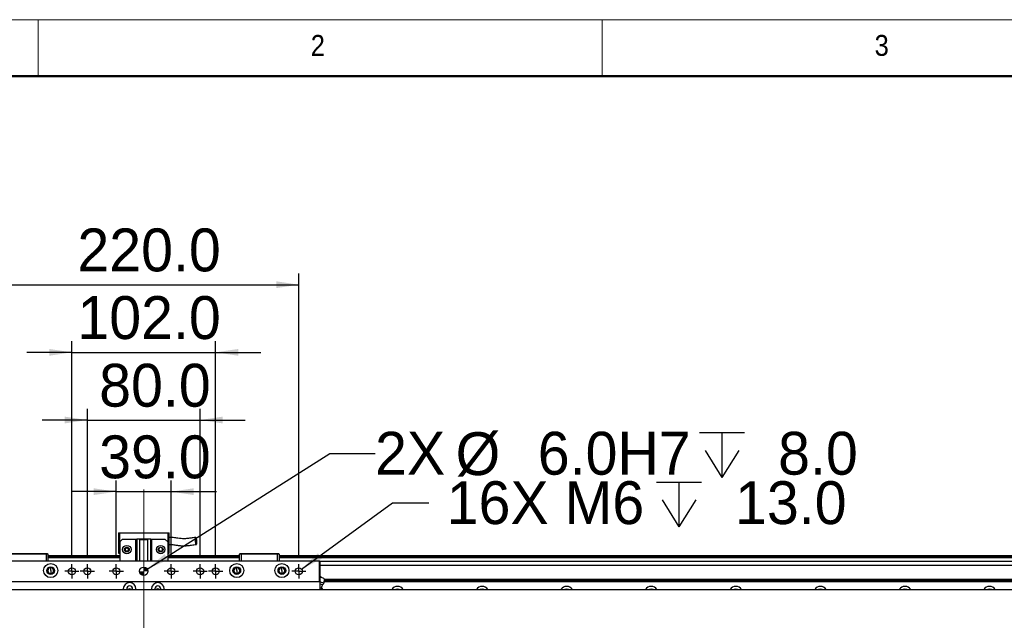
# Model space of a CAD drawing. Header units: millimetres. Extents: x 40 to 3320, y 40 to 2336.
# Tile 5 of 15: x 467 to 1165, y 1910 to 2336. Entities that reach past the tile are written whole.
import ezdxf

# ---------------------------------------------------------------- set-up
doc = ezdxf.new("R2010")
doc.units = ezdxf.units.MM
doc.header["$LTSCALE"] = 8
doc.linetypes.add('CENTERX2', pattern=[20.32, 12.7, -2.54, 2.54, -2.54])
doc.layers.add('DIMNS', color=7, linetype='Continuous')
doc.styles.add('SLDTEXTSTYLE0', font='Gothic.ttf', dxfattribs={"width": 0.913})
doc.styles.add('SLDTEXTSTYLE7', font='txt')
doc.dimstyles.new('SLDDIMSTYLE0', dxfattribs={"dimtxt": 30.4, "dimasz": 16, "dimexe": 0, "dimexo": 0.0625, "dimgap": 7.6, "dimtad": 2, "dimdec": 1, "dimrnd": 1e-09, "dimzin": 4, "dimdsep": 46, "dimtxsty": 'SLDTEXTSTYLE7', "dimsah": 1, "dimcen": 0.09, "dimadec": 0, "dimazin": 1, "dimtfac": 1, "dimtdec": 1, "dimtmove": 0, "dimatfit": 0, "dimfxl": 0, "dimfrac": 2, "dimtolj": 1, "dimtzin": 12, "dimarcsym": 0})
doc.dimstyles.new('SLDDIMSTYLE1', dxfattribs={"dimtxt": 30.4, "dimasz": 16, "dimexe": 0, "dimexo": 0.0625, "dimgap": 7.6, "dimtad": 2, "dimdec": 1, "dimrnd": 1e-09, "dimzin": 4, "dimdsep": 46, "dimtxsty": 'SLDTEXTSTYLE7', "dimsah": 1, "dimcen": 0.09, "dimadec": 0, "dimazin": 1, "dimtfac": 1, "dimtdec": 1, "dimtofl": 0, "dimtmove": 0, "dimatfit": 3, "dimfxl": 0, "dimfrac": 2, "dimtolj": 1, "dimtzin": 12, "dimarcsym": 0})
doc.dimstyles.new('SLDDIMSTYLE2', dxfattribs={"dimtxt": 30.4, "dimasz": 16, "dimexe": 0, "dimexo": 0.0625, "dimgap": 7.6, "dimtad": 0, "dimtih": 1, "dimtoh": 1, "dimdec": 1, "dimrnd": 1e-09, "dimzin": 4, "dimdsep": 46, "dimtxsty": 'SLDTEXTSTYLE7', "dimsah": 1, "dimcen": 0, "dimadec": 0, "dimazin": 1, "dimtfac": 1, "dimtdec": 1, "dimtofl": 0, "dimtmove": 0, "dimatfit": 3, "dimfxl": 0, "dimfrac": 2, "dimtolj": 1, "dimtzin": 12, "dimarcsym": 0})
doc.dimstyles.new('SLDDIMSTYLE3', dxfattribs={"dimtxt": 30.4, "dimasz": 16, "dimexe": 0, "dimexo": 0.0625, "dimgap": 7.6, "dimtad": 0, "dimtih": 1, "dimtoh": 1, "dimdec": 6, "dimrnd": 1e-09, "dimzin": 12, "dimdsep": 46, "dimtxsty": 'SLDTEXTSTYLE7', "dimsah": 1, "dimcen": 0, "dimadec": 0, "dimazin": 3, "dimtfac": 1, "dimtdec": 1, "dimtofl": 0, "dimtmove": 0, "dimatfit": 3, "dimfxl": 0, "dimfrac": 2, "dimtolj": 1, "dimtzin": 12, "dimarcsym": 0})

# ---------------------------------------------------------------- blocks, each defined once
blk = doc.blocks.new('_D_5')
at = {"layer": 'DIMNS'}
for p, q in [((535.37, 1954.88), (535.37, 2009.2)), ((574.37, 1954.88), (574.37, 2009.2)), ((535.37, 2001.2), (503.37, 2001.2)), ((535.37, 2001.2), (574.37, 2001.2)), ((574.37, 2001.2), (606.37, 2001.2))]:
    blk.add_line(p, q, dxfattribs=at)
for points in [[(535.37, 2001.2), (519.37, 2003.6), (519.37, 1998.8)], [(574.37, 2001.2), (590.37, 1998.8), (590.37, 2003.6)]]:
    blk.add_solid(points, dxfattribs=at)
at = {"layer": 'DIMNS', "insert": (523.24, 2041.09), "char_height": 30.4, "attachment_point": 1, "style": 'SLDTEXTSTYLE7'}
blk.add_mtext('39.0', dxfattribs=at)
blk = doc.blocks.new('_D_6')
at = {"layer": 'DIMNS'}
for p, q in [((514.87, 1954.88), (514.87, 2060.02)), ((594.87, 1954.88), (594.87, 2060.02)), ((514.87, 2052.02), (482.87, 2052.02)), ((514.87, 2052.02), (594.87, 2052.02)), ((594.87, 2052.02), (626.87, 2052.02))]:
    blk.add_line(p, q, dxfattribs=at)
for points in [[(514.87, 2052.02), (498.87, 2054.42), (498.87, 2049.62)], [(594.87, 2052.02), (610.87, 2049.62), (610.87, 2054.42)]]:
    blk.add_solid(points, dxfattribs=at)
at = {"layer": 'DIMNS', "insert": (523.24, 2091.9), "char_height": 30.4, "attachment_point": 1, "style": 'SLDTEXTSTYLE7'}
blk.add_mtext('80.0', dxfattribs=at)
blk = doc.blocks.new('_D_7')
at = {"layer": 'DIMNS'}
for p, q in [((503.87, 1954.88), (503.87, 2108.02)), ((605.87, 1954.88), (605.87, 2108.02)), ((503.87, 2100.02), (471.87, 2100.02)), ((503.87, 2100.02), (605.87, 2100.02)), ((605.87, 2100.02), (637.87, 2100.02))]:
    blk.add_line(p, q, dxfattribs=at)
for points in [[(503.87, 2100.02), (487.87, 2102.42), (487.87, 2097.62)], [(605.87, 2100.02), (621.87, 2097.62), (621.87, 2102.42)]]:
    blk.add_solid(points, dxfattribs=at)
at = {"layer": 'DIMNS', "insert": (507.79, 2139.9), "char_height": 30.4, "attachment_point": 1, "style": 'SLDTEXTSTYLE7'}
blk.add_mtext('102.0', dxfattribs=at)
blk = doc.blocks.new('_D_8')
at = {"layer": 'DIMNS'}
for p, q in [((444.87, 1954.88), (444.87, 2156.02)), ((664.87, 1954.88), (664.87, 2156.02)), ((444.87, 2148.02), (664.87, 2148.02))]:
    blk.add_line(p, q, dxfattribs=at)
for points in [[(444.87, 2148.02), (460.87, 2145.62), (460.87, 2150.42)], [(664.87, 2148.02), (648.87, 2150.42), (648.87, 2145.62)]]:
    blk.add_solid(points, dxfattribs=at)
at = {"layer": 'DIMNS', "insert": (507.79, 2187.9), "char_height": 30.4, "attachment_point": 1, "style": 'SLDTEXTSTYLE7'}
blk.add_mtext('220.0', dxfattribs=at)
blk = doc.blocks.new('SW_SYMBOL_HOLE_DEPTH')
at = {"layer": 'DIMNS', "color": 0}
for p, q in [((0, 7000), (6400, 7000)), ((3200, 7000), (3200, 600)), ((800, 4440), (3200, 600)), ((5600, 4440), (3200, 600))]:
    blk.add_line(p, q, dxfattribs=at)
blk = doc.blocks.new('_D_9')
at = {"layer": 'DIMNS'}
for p, q in [((557.4, 1946.32), (686.96, 2028.34)), ((686.96, 2028.34), (718.96, 2028.34))]:
    blk.add_line(p, q, dxfattribs=at)
blk.add_solid([(557.4, 1946.32), (572.2, 1952.85), (569.63, 1956.91)], dxfattribs=at)
at = {"layer": 'DIMNS', "xscale": 0.004985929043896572, "yscale": 0.004985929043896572, "zscale": 0.004985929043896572}
blk.add_blockref('SW_SYMBOL_HOLE_DEPTH', (949.09, 2008.22), dxfattribs=at)
at = {"layer": 'DIMNS', "char_height": 30.4, "attachment_point": 1, "style": 'SLDTEXTSTYLE7'}
for s, insert in [('2X ', (718.96, 2043.66)), ('%%c', (776.13, 2043.36)), (' 6.0H7 ', (823.1, 2043.66)), (' 8.0', (993.59, 2043.66))]:
    blk.add_mtext(s, dxfattribs=dict(at, insert=insert))
blk = doc.blocks.new('_D_10')
at = {"layer": 'DIMNS'}
for p, q in [((666.88, 1946.19), (731.43, 1993.27)), ((731.43, 1993.27), (757.08, 1993.27))]:
    blk.add_line(p, q, dxfattribs=at)
blk.add_solid([(666.88, 1946.19), (681.23, 1953.68), (678.4, 1957.56)], dxfattribs=at)
at = {"layer": 'DIMNS', "xscale": 0.004985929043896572, "yscale": 0.004985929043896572, "zscale": 0.004985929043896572}
blk.add_blockref('SW_SYMBOL_HOLE_DEPTH', (918.53, 1973.15), dxfattribs=at)
at = {"layer": 'DIMNS', "char_height": 30.4, "attachment_point": 1, "style": 'SLDTEXTSTYLE7'}
for s, insert in [('16X M6 ', (769.78, 2008.59)), (' 13.0', (963.03, 2008.59))]:
    blk.add_mtext(s, dxfattribs=dict(at, insert=insert))
blk = doc.blocks.new('SW_CENTERMARKSYMBOL_1')
at = {"layer": 'DIMNS', "color": 0}
for p, q in [((-2.54, 0), (-5.04, 0)), ((0, 0), (-2.54, 0)), ((0, 2.54), (0, 5.04)), ((0, 0), (0, 2.54)), ((0, 0), (0, -2.54)), ((0, 0), (2.54, 0)), ((2.54, 0), (5.04, 0)), ((0, -2.54), (0, -5.04))]:
    blk.add_line(p, q, dxfattribs=at)
blk = doc.blocks.new('SW_CENTERMARKSYMBOL_2')
at = {"layer": 'DIMNS', "color": 0}
for p, q in [((-2.54, 0), (-5.04, 0)), ((0, 0), (-2.54, 0)), ((0, 2.54), (0, 5.04)), ((0, 0), (0, 2.54)), ((0, 0), (0, -2.54)), ((0, 0), (2.54, 0)), ((2.54, 0), (5.04, 0)), ((0, -2.54), (0, -5.04))]:
    blk.add_line(p, q, dxfattribs=at)
blk = doc.blocks.new('SW_CENTERMARKSYMBOL_3')
at = {"layer": 'DIMNS', "color": 0}
for p, q in [((-2.54, 0), (-5.04, 0)), ((0, 0), (-2.54, 0)), ((0, 2.54), (0, 5.04)), ((0, 0), (0, 2.54)), ((0, 0), (0, -2.54)), ((0, 0), (2.54, 0)), ((2.54, 0), (5.04, 0)), ((0, -2.54), (0, -5.04))]:
    blk.add_line(p, q, dxfattribs=at)
blk = doc.blocks.new('SW_CENTERMARKSYMBOL_4')
at = {"layer": 'DIMNS', "color": 0}
for p, q in [((-2.54, 0), (-5.04, 0)), ((0, 0), (-2.54, 0)), ((0, 2.54), (0, 5.04)), ((0, 0), (0, 2.54)), ((0, 0), (0, -2.54)), ((0, 0), (2.54, 0)), ((2.54, 0), (5.04, 0)), ((0, -2.54), (0, -5.04))]:
    blk.add_line(p, q, dxfattribs=at)
blk = doc.blocks.new('SW_CENTERMARKSYMBOL_5')
at = {"layer": 'DIMNS', "color": 0}
for p, q in [((-2.54, 0), (-5.04, 0)), ((0, 0), (-2.54, 0)), ((0, 2.54), (0, 5.04)), ((0, 0), (0, 2.54)), ((0, 0), (0, -2.54)), ((0, 0), (2.54, 0)), ((2.54, 0), (5.04, 0)), ((0, -2.54), (0, -5.04))]:
    blk.add_line(p, q, dxfattribs=at)
blk = doc.blocks.new('SW_CENTERMARKSYMBOL_6')
at = {"layer": 'DIMNS', "color": 0}
for p, q in [((-2.54, 0), (-5.04, 0)), ((0, 0), (-2.54, 0)), ((0, 2.54), (0, 5.04)), ((0, 0), (0, 2.54)), ((0, 0), (0, -2.54)), ((0, 0), (2.54, 0)), ((2.54, 0), (5.04, 0)), ((0, -2.54), (0, -5.04))]:
    blk.add_line(p, q, dxfattribs=at)
blk = doc.blocks.new('SW_CENTERMARKSYMBOL_7')
at = {"layer": 'DIMNS', "color": 0}
for p, q in [((-2.54, 0), (-5.04, 0)), ((0, 0), (-2.54, 0)), ((0, 2.54), (0, 5.04)), ((0, 0), (0, 2.54)), ((0, 0), (0, -2.54)), ((0, 0), (2.54, 0)), ((2.54, 0), (5.04, 0)), ((0, -2.54), (0, -5.04))]:
    blk.add_line(p, q, dxfattribs=at)
blk = doc.blocks.new('SW_DOWELSYMBOL_2')
at = {"linetype": 'Continuous', "lineweight": 18}
h = blk.add_hatch(color=0, dxfattribs=at)
edge = h.paths.add_edge_path(flags=0)
edge.add_arc((0, 0), 3, 180, 270)
edge.add_line((0, -3), (0, 0))
edge.add_line((0, 0), (-3, 0))
h = blk.add_hatch(color=0, dxfattribs=at)
edge = h.paths.add_edge_path(flags=0)
edge.add_arc((0, 0), 3, 0, 90)
edge.add_line((0, 3), (0, 0))
edge.add_line((0, 0), (3, 0))
at = {"layer": 'DIMNS', "color": 0}
blk.add_circle((0, 0), 3, dxfattribs=at)

msp = doc.modelspace()

# ---------------------------------------------------------------- linework, layer by layer
at = {"color": 7, "linetype": 'Continuous', "lineweight": 18}
for p, q in [((3320, 2336), (40, 2336)), ((480, 2296), (480, 2336)), ((880, 2336), (880, 2296)), ((80, 2296), (3280, 2296))]:
    msp.add_line(p, q, dxfattribs=at)
at = {"color": 7, "linetype": 'Continuous', "lineweight": 50}
msp.add_line((3280, 2296), (80, 2296), dxfattribs=at)
at = {"color": 7, "linetype": 'Continuous', "lineweight": 25}
for p, q in [((536.8652465, 1972.0151299), (537.8652336, 1972.0151299)), ((536.8652465, 1972.0151299), (536.8652465, 1957.615132)), ((537.8652336, 1965.6151334), (537.8652336, 1972.0151299)), ((537.8652336, 1972.0151299), (571.8652131, 1972.0151299)), ((571.8652131, 1972.0151299), (572.8652002, 1972.0151299)), ((571.8652131, 1972.0151299), (571.8652131, 1965.6151334)), ((572.8652002, 1957.615132), (572.8652002, 1972.0151299)), ((539.8652078, 1967.61513), (537.8652336, 1965.6151334)), ((537.8652336, 1965.6151334), (537.8652336, 1952.21513)), ((539.8652078, 1967.61513), (549.3652345, 1967.61513)), ((549.3652345, 1952.21513), (549.3652345, 1967.61513)), ((549.3652345, 1967.61513), (549.8651983, 1967.61513)), ((549.8651983, 1967.61513), (549.8651983, 1952.21513)), ((559.8652484, 1967.61513), (549.8651983, 1967.61513)), ((551.8652321, 1967.2151306), (551.8652321, 1952.21513)), ((551.8652321, 1967.2151306), (557.8652145, 1967.2151306)), ((557.8652145, 1952.21513), (557.8652145, 1967.2151306)), ((559.8652484, 1952.21513), (559.8652484, 1967.61513)), ((559.8652484, 1967.61513), (560.3652121, 1967.61513)), ((560.3652121, 1967.61513), (560.3652121, 1952.21513)), ((560.3652121, 1967.61513), (569.8652388, 1967.61513)), ((571.8652131, 1965.6151334), (569.8652388, 1967.61513)), ((571.8652131, 1965.6151334), (571.8652131, 1952.21513)), ((485.8652474, 1956.9151276), (459.8652245, 1956.9151276)), ((459.9895002, 1957.2151327), (485.7409717, 1957.2151327)), ((485.8652474, 1956.9151276), (485.7409717, 1957.2151327)), ((485.7409717, 1957.2151327), (486.5652444, 1957.2151327)), ((486.8652345, 1956.9151276), (485.8652474, 1956.9151276)), ((485.8652474, 1952.21513), (485.8652474, 1956.9151276)), ((486.5652444, 1957.2151327), (486.8652345, 1956.9151276)), ((486.8652345, 1956.9151276), (486.8652345, 1952.21513)), ((537.8652336, 1955.7151297), (486.8652345, 1955.7151297)), ((536.8652465, 1957.615132), (537.8652336, 1957.615132)), ((571.8652131, 1957.615132), (572.8652002, 1957.615132)), ((622.8652121, 1955.7151297), (571.8652131, 1955.7151297)), ((622.8652121, 1956.9151276), (623.1652023, 1957.2151327)), ((623.8651992, 1956.9151276), (622.8652121, 1956.9151276)), ((622.8652121, 1952.21513), (622.8652121, 1956.9151276)), ((623.1652023, 1957.2151327), (623.9894749, 1957.2151327)), ((623.8651992, 1956.9151276), (623.9894749, 1957.2151327)), ((649.8652221, 1956.9151276), (623.8651992, 1956.9151276)), ((623.8651992, 1956.9151276), (623.8651992, 1952.21513)), ((623.9894749, 1957.2151327), (649.7409464, 1957.2151327)), ((649.7409464, 1957.2151327), (650.5652191, 1957.2151327)), ((649.8652221, 1956.9151276), (649.7409464, 1957.2151327)), ((650.8652093, 1956.9151276), (649.8652221, 1956.9151276)), ((649.8652221, 1952.21513), (649.8652221, 1956.9151276)), ((650.5652191, 1957.2151327), (650.8652093, 1956.9151276)), ((650.8652093, 1956.9151276), (650.8652093, 1952.21513)), ((2138.8652445, 1955.7151297), (650.8652093, 1955.7151297)), ((430.1652433, 1952.21513), (679.5652033, 1952.21513)), ((679.5652033, 1951.9151324), (430.1652433, 1951.9151324)), ((537.8652336, 1955.2151287), (486.8652345, 1955.2151287)), ((537.8652336, 1954.2151341), (486.8652345, 1954.2151341)), ((514.8652317, 1955.5151337), (537.8652336, 1955.5151337)), ((514.8652317, 1955.5151337), (514.8652317, 1955.3151304)), ((514.8652317, 1955.3151304), (537.8652336, 1955.3151304)), ((514.8652317, 1955.2151287), (514.8652317, 1955.3151304)), ((571.8652131, 1955.5151337), (622.8652121, 1955.5151337)), ((571.8652131, 1955.3151304), (622.8652121, 1955.3151304)), ((622.8652121, 1955.2151287), (571.8652131, 1955.2151287)), ((622.8652121, 1954.2151341), (571.8652131, 1954.2151341)), ((650.8652093, 1955.5151337), (2138.8652445, 1955.5151337)), ((650.8652093, 1955.3151304), (2138.8652445, 1955.3151304)), ((2138.8652445, 1955.2151287), (650.8652093, 1955.2151287)), ((2138.8652445, 1954.2151341), (650.8652093, 1954.2151341)), ((679.5652033, 1952.21513), (679.5652033, 1951.9151324)), ((679.5652033, 1952.21513), (679.8652531, 1951.9151324)), ((679.5652033, 1951.9151324), (679.8652531, 1951.9151324)), ((679.5652033, 1937.5151345), (679.5652033, 1951.9151324)), ((679.8652531, 1951.9151324), (679.8652531, 1937.5151345)), ((2109.8652007, 1951.7199943), (679.8652531, 1951.7199943)), ((488.8652088, 1947.2821304), (488.8652088, 1947.7151284)), ((488.8652088, 1945.2151308), (488.8652088, 1947.2821304)), ((488.8652088, 1945.2151308), (488.8652088, 1943.1481311)), ((488.8652088, 1943.1481311), (488.8652088, 1942.7151331)), ((620.8652379, 1947.2821304), (620.8652379, 1947.7151284)), ((620.8652379, 1945.2151308), (620.8652379, 1947.2821304)), ((620.8652379, 1945.2151308), (620.8652379, 1943.1481311)), ((620.8652379, 1943.1481311), (620.8652379, 1942.7151331)), ((652.8652431, 1947.2821304), (652.8652431, 1947.7151284)), ((652.8652431, 1945.2151308), (652.8652431, 1947.2821304)), ((652.8652431, 1945.2151308), (652.8652431, 1943.1481311)), ((652.8652431, 1943.1481311), (652.8652431, 1942.7151331)), ((430.1652433, 1937.5151345), (679.5652033, 1937.5151345)), ((679.5652033, 1937.2151294), (430.1652433, 1937.2151294)), ((679.5652033, 1937.5151345), (679.8652531, 1937.5151345)), ((679.5652033, 1937.2151294), (679.8652531, 1937.5151345)), ((679.5652033, 1937.5151345), (679.5652033, 1937.2151294)), ((679.8652531, 1937.5151345), (679.8652531, 1931.7151295)), ((682.8652145, 1939.4561449), (682.5263621, 1936.2322563)), ((682.6615454, 1937.5180328), (2109.8652007, 1937.5180328)), ((682.6937915, 1937.8252351), (2109.8652007, 1937.8252351)), ((682.8076364, 1938.9079312), (2109.8652007, 1938.9079312)), ((682.8398825, 1939.2151335), (2109.8652007, 1939.2151335)), ((407.8652383, 1931.7151295), (2381.8652155, 1931.7151295)), ((540.3652312, 1932.2151305), (540.3652312, 1931.7151295)), ((542.7652122, 1932.2151305), (542.7652122, 1931.7151295)), ((546.9652535, 1931.7151295), (546.9652535, 1932.2151305)), ((549.3652345, 1931.7151295), (549.3652345, 1932.2151305)), ((560.3652121, 1932.2151305), (560.3652121, 1931.7151295)), ((562.7652527, 1932.2151305), (562.7652527, 1931.7151295)), ((566.9652344, 1931.7151295), (566.9652344, 1932.2151305)), ((569.3652155, 1931.7151295), (569.3652155, 1932.2151305)), ((680.7179572, 1932.6544391), (679.7312619, 1932.9156713)), ((681.591344, 1932.126111), (680.7179572, 1932.6544391)), ((681.5964104, 1932.122151), (681.149614, 1932.4712218)), ((681.591344, 1932.126111), (681.4168812, 1931.7151295))]:
    msp.add_line(p, q, dxfattribs=at)
at = {"color": 8, "linetype": 'Continuous', "lineweight": 25}
msp.add_line((2109.8652007, 1948.7199956), (679.8652531, 1948.7199956), dxfattribs=at)
at = {"color": 7, "linetype": 'Continuous', "lineweight": 25, "flags": 128}
for points in [[(682.8652145, 1939.4561449), (682.7005865, 1939.5260388), (682.2316171, 1939.7250885), (681.529832, 1940.0229776), (680.7020427, 1940.3743619), (679.8742534, 1940.7257536), (679.8652531, 1940.7295683)], [(682.5263621, 1936.2322563), (682.3433162, 1936.3099659), (681.8161728, 1936.5337217), (681.0085894, 1936.8765304), (680.0179006, 1937.2970486), (679.8652531, 1937.3618537)], [(681.6662075, 1934.9678481), (681.4996721, 1935.0385392), (681.0200931, 1935.242089), (680.2854063, 1935.553948), (679.8652531, 1935.7323149)], [(680.7179572, 1932.6544391), (680.4838301, 1932.7538224), (680.2059533, 1932.8717688), (679.8891546, 1933.0062629), (679.8652531, 1933.0164106)], [(681.149614, 1932.4712218), (681.1426999, 1932.4741499), (681.1220767, 1932.4829193), (681.0876848, 1932.4974963), (681.0398223, 1932.5178178), (680.9786083, 1932.543798), (680.9044005, 1932.5753176), (680.8173777, 1932.6122539), (680.7179572, 1932.6544391)], [(733.2069399, 1931.7151295), (733.8391663, 1932.034208), (734.8652007, 1932.2151305)], [(734.8652007, 1932.2151305), (735.8912946, 1932.034208), (736.5235211, 1931.7151295)], [(793.2069422, 1931.7151295), (793.8391687, 1932.034208), (794.8652031, 1932.2151305)], [(794.8652031, 1932.2151305), (795.891297, 1932.034208), (796.5235235, 1931.7151295)], [(853.2069446, 1931.7151295), (853.8391711, 1932.034208), (854.8652054, 1932.2151305)], [(854.8652054, 1932.2151305), (855.8912994, 1932.034208), (856.5235259, 1931.7151295)], [(913.2069172, 1931.7151295), (913.8391735, 1932.034208), (914.8652376, 1932.2151305)], [(914.8652376, 1932.2151305), (915.8913018, 1932.034208), (916.5235283, 1931.7151295)], [(973.2069196, 1931.7151295), (973.8391759, 1932.034208), (974.86524, 1932.2151305)], [(974.86524, 1932.2151305), (975.8912744, 1932.034208), (976.5235306, 1931.7151295)], [(1033.206922, 1931.7151295), (1033.8391782, 1932.034208), (1034.8652126, 1932.2151305)], [(1034.8652126, 1932.2151305), (1035.8912768, 1932.034208), (1036.523533, 1931.7151295)], [(1093.2069244, 1931.7151295), (1093.8391806, 1932.034208), (1094.865215, 1932.2151305)], [(1094.865215, 1932.2151305), (1095.8912791, 1932.034208), (1096.5235354, 1931.7151295)], [(1153.2069118, 1931.7151295), (1153.8391681, 1932.034208), (1154.8652323, 1932.2151305)], [(1154.8652323, 1932.2151305), (1155.8912815, 1932.034208), (1156.5235378, 1931.7151295)]]:
    msp.add_lwpolyline(points, dxfattribs=at)
at = {"color": 7, "linetype": 'Continuous', "lineweight": 25}
for centre, radius in [((542.8652269, 1960.1151308), 3), ((566.8652269, 1960.1151308), 3), ((542.8652269, 1960.1151308), 1.7), ((542.8652269, 1960.1151308), 1.6), ((566.8652269, 1960.1151308), 1.7), ((566.8652269, 1960.1151308), 1.6), ((488.8652269, 1945.2151301), 5), ((620.8652269, 1945.2151301), 5), ((652.8652269, 1945.2151301), 5), ((488.8652269, 1945.2151301), 2.75), ((503.8652269, 1944.7151308), 2.5), ((514.8652269, 1944.7151308), 2.5), ((535.3652269, 1944.7151308), 2.5), ((554.8652269, 1944.7151308), 3), ((574.3652269, 1944.7151308), 2.5), ((594.8652269, 1944.7151308), 2.5), ((605.8652269, 1944.7151308), 2.5), ((620.8652269, 1945.2151301), 2.75), ((652.8652269, 1945.2151301), 2.75), ((664.8652269, 1944.7151308), 2.5)]:
    msp.add_circle(centre, radius, dxfattribs=at)
for centre, radius, start, end in [((488.8652269, 1945.2151301), 2.5, 90, 270), ((488.8652269, 1945.2151301), 2.067, 90, 270), ((488.8652269, 1945.2151301), 2.5, 270, 90), ((488.8652269, 1945.2151301), 2.067, 270, 90), ((620.8652269, 1945.2151301), 2.5, 90, 270), ((620.8652269, 1945.2151301), 2.067, 90, 270), ((620.8652269, 1945.2151301), 2.5, 270, 90), ((620.8652269, 1945.2151301), 2.067, 270, 90), ((652.8652269, 1945.2151301), 2.5, 90, 270), ((652.8652269, 1945.2151301), 2.067, 90, 270), ((652.8652269, 1945.2151301), 2.5, 270, 90), ((652.8652269, 1945.2151301), 2.067, 270, 90), ((544.8652269, 1932.2151308), 4.5, 0, 180), ((564.8652269, 1932.2151308), 4.5, 0, 180), ((544.8652269, 1932.2151308), 2.1, 0, 180), ((544.8652269, 1930.6151308), 1.65, 90, 138.1896851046), ((544.8652269, 1930.6151308), 1.65, 41.8103148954, 90), ((564.8652269, 1932.2151308), 2.1, 0, 180), ((564.8652269, 1930.6151308), 1.65, 90, 138.1896851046), ((564.8652269, 1930.6151308), 1.65, 41.8103148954, 90), ((734.8652269, 1929.2151301), 4.75, 90, 148.2431266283), ((734.8652269, 1929.2151301), 4.75, 31.7568733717, 90), ((794.8652269, 1929.2151301), 4.75, 90, 148.2431266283), ((794.8652269, 1929.2151301), 4.75, 31.7568733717, 90), ((854.8652269, 1929.2151301), 4.75, 90, 148.2431266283), ((854.8652269, 1929.2151301), 4.75, 31.7568733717, 90), ((914.8652269, 1929.2151301), 4.75, 90, 148.2431266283), ((914.8652269, 1929.2151301), 4.75, 31.7568733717, 90), ((974.8652269, 1929.2151301), 4.75, 90, 148.2431266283), ((974.8652269, 1929.2151301), 4.75, 31.7568733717, 90), ((1034.8652269, 1929.2151301), 4.75, 90, 148.2431266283), ((1034.8652269, 1929.2151301), 4.75, 31.7568733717, 90), ((1094.8652269, 1929.2151301), 4.75, 90, 148.2431266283), ((1094.8652269, 1929.2151301), 4.75, 31.7568733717, 90), ((1154.8652269, 1929.2151301), 4.75, 90, 148.2431266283), ((1154.8652269, 1929.2151301), 4.75, 31.7568733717, 90)]:
    msp.add_arc(centre, radius, start, end, dxfattribs=at)
for points, knots in [([(591.6069867, 1968.7665874), (590.5627003, 1968.6007079), (588.742609, 1968.3115957), (586.3641025, 1967.9407818), (584.5535601, 1967.7965203), (582.9693416, 1967.7684416), (581.1994651, 1967.8484849), (579.3448277, 1968.0703851), (577.4473434, 1968.3564312), (575.9275933, 1968.5781512), (574.5071232, 1968.7132351), (573.5632981, 1968.7657525), (573.0060373, 1968.7433011), (572.8652002, 1968.737627)], [0, 0, 0, 0, 0.1728186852, 0.3012064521, 0.3945074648, 0.4621963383, 0.5503013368, 0.6704384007, 0.7542679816, 0.8531329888, 0.9124958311, 0.9778849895, 1, 1, 1, 1]), ([(572.8652002, 1963.7293691), (573.2343468, 1963.7453888), (574.121875, 1963.7839045), (575.4931398, 1963.6044235), (576.9096705, 1963.4036556), (578.185548, 1963.2113471), (579.2857324, 1963.0642169), (580.2386808, 1962.9587606), (581.4843577, 1962.8499587), (583.3130393, 1962.7726784), (585.9127835, 1962.8708884), (588.9119542, 1963.2893796), (591.0500745, 1963.6386675), (592.1777608, 1963.8228887)], [0, 0, 0, 0, 0.0561717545, 0.1350521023, 0.2093721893, 0.2758317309, 0.33264044, 0.3788413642, 0.421681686, 0.5224880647, 0.6560423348, 0.8185900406, 1, 1, 1, 1]), ([(591.2252189, 1967.6045352), (591.2515844, 1967.8536355), (591.3043742, 1968.3523915), (591.4821534, 1968.757282), (591.7047853, 1968.7985963), (591.9367382, 1968.5184455), (592.1526586, 1968.0075729), (592.3399753, 1967.314207), (592.4802261, 1966.5069299), (592.5577911, 1965.6676608), (592.5617366, 1964.8888562), (592.4889666, 1964.268029), (592.3477543, 1963.8771972), (592.1487372, 1963.7902069), (591.9476745, 1963.8943706), (591.7580863, 1964.2388537), (591.5882059, 1964.7698303), (591.4369179, 1965.5034364), (591.3257115, 1966.249648), (591.2516685, 1966.7936321), (591.223831, 1967.0526101), (591.2119275, 1967.1376353), (591.2120737, 1967.1599634), (591.210832, 1967.2341401), (591.2136244, 1967.3902523), (591.2207713, 1967.5223368), (591.2252189, 1967.6045352)], [0, 0, 0, 0, 0.0648171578, 0.1297788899, 0.1897317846, 0.2426188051, 0.2944130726, 0.3462431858, 0.3987241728, 0.4521995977, 0.5066013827, 0.5614521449, 0.6160517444, 0.6697724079, 0.7270684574, 0.765377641, 0.8036912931, 0.8589086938, 0.9142289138, 0.94955441, 0.9640008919, 0.9648508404, 0.9657588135, 0.9687100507, 0.9805277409, 1, 1, 1, 1]), ([(542.6526786, 1958.9849436), (542.5237778, 1959.0065318), (542.2653516, 1959.0498127), (541.9268346, 1959.2731499), (541.6668935, 1959.5923608), (541.5182621, 1959.9950235), (541.5054054, 1960.4389781), (541.6406855, 1960.8757207), (541.8996571, 1961.2473671), (542.1436612, 1961.4103668), (542.2579171, 1961.4866921)], [0, 0, 0, 0, 0.1153511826, 0.2312612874, 0.3517832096, 0.4770119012, 0.6065228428, 0.7402415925, 0.8783670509, 1, 1, 1, 1]), ([(542.8652288, 1958.965058), (542.869242, 1958.9650732), (542.989463, 1958.9655263), (543.2270514, 1959.0046727), (543.542944, 1959.1640149), (543.7968786, 1959.4108431), (543.9651727, 1959.7223591), (544.0322767, 1960.0700304), (543.9921596, 1960.4218264), (543.8484294, 1960.7453996), (543.6144262, 1961.0111292), (543.311489, 1961.1944755), (542.9675291, 1961.2785701), (542.6142034, 1961.2557123), (542.2839437, 1961.1280939), (542.0070597, 1960.9073921), (541.8090523, 1960.6138342), (541.7082352, 1960.2743754), (541.7136919, 1959.9204697), (541.8248683, 1959.5838987), (542.0320457, 1959.2981186), (542.3144673, 1959.0800661), (542.5399458, 1959.0166499), (542.6526786, 1958.9849436)], [0, 0, 0, 0, 0.0017236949, 0.0516361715, 0.1015507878, 0.1514629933, 0.2013760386, 0.2512922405, 0.3012061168, 0.3511168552, 0.4010283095, 0.4509497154, 0.5008630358, 0.5507747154, 0.6006866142, 0.650600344, 0.7005185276, 0.7504330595, 0.8003437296, 0.850257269, 0.9001751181, 0.950090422, 1, 1, 1, 1]), ([(543.4725405, 1961.4866921), (543.6039494, 1961.3965682), (543.8728105, 1961.2121755), (544.1332434, 1960.7884351), (544.2398879, 1960.3129039), (544.1774262, 1959.8441913), (543.9660704, 1959.440091), (543.6413551, 1959.1456948), (543.3233856, 1959.0120392), (543.1318507, 1958.9909089), (543.077779, 1958.9849436)], [0, 0, 0, 0, 0.1407918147, 0.28805848, 0.4304297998, 0.5679342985, 0.7005907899, 0.8284626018, 0.9515736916, 1, 1, 1, 1]), ([(566.736889, 1958.9824253), (566.6807018, 1958.9845628), (566.487363, 1958.9919176), (566.1612664, 1959.103607), (565.8196587, 1959.3732842), (565.5829628, 1959.7599625), (565.4898935, 1960.2202479), (565.5629275, 1960.7013175), (565.803939, 1961.1412477), (566.0754071, 1961.3816401), (566.2398895, 1961.4763212), (566.2579061, 1961.4866921)], [0, 0, 0, 0, 0.0488308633, 0.1680256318, 0.2919241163, 0.4205430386, 0.5539590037, 0.6921658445, 0.8349348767, 0.9819195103, 1, 1, 1, 1]), ([(566.6526677, 1958.9849436), (566.5209025, 1959.0240586), (566.2752629, 1959.0969776), (566.0022127, 1959.3333137), (565.8348971, 1959.5806586), (565.7350376, 1959.8485911), (565.7104592, 1960.058272), (565.7173779, 1960.1900106), (565.7196502, 1960.21575), (565.7201151, 1960.2210025), (565.7202749, 1960.2229756), (565.7203329, 1960.2235615), (565.7203319, 1960.2234152), (565.7203318, 1960.2234015)], [0, 0, 0, 0, 0.23692948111, 0.44168914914, 0.61423439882, 0.7545042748, 0.93808152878, 0.98296679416, 0.98979021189, 0.9952056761, 0.99755172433, 0.99977022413, 1, 1, 1, 1]), ([(567.077768, 1958.9849436), (567.217249, 1959.0095103), (567.4964551, 1959.0586867), (567.8486114, 1959.3123234), (568.0991115, 1959.6582833), (568.2231519, 1960.0687488), (568.2132952, 1960.4966989), (568.0732589, 1960.8992648), (567.8248571, 1961.2504158), (567.5900219, 1961.4079), (567.4725296, 1961.4866921)], [0, 0, 0, 0, 0.1248140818, 0.2498466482, 0.3748686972, 0.4998621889, 0.6248478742, 0.7498356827, 0.874838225, 1, 1, 1, 1]), ([(680.7997347, 1940.604488), (680.6597046, 1940.651872), (680.3796485, 1940.7466387), (680.0857516, 1940.7144414), (679.9388053, 1940.6983429)], [0, 0, 0, 0, 0.5000072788, 1, 1, 1, 1]), ([(680.7997347, 1940.604488), (680.9310758, 1940.5366733), (681.1937714, 1940.4010368), (681.3747741, 1940.1672752), (681.4652802, 1940.0503883)], [0, 0, 0, 0, 0.4999740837, 1, 1, 1, 1]), ([(681.149614, 1932.4712218), (681.1327906, 1932.9086227), (681.0991437, 1933.7834242), (681.4771862, 1934.5730402), (681.6662075, 1934.9678481)], [0, 0, 0, 0, 0.5000001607, 1, 1, 1, 1]), ([(681.6662075, 1934.9678481), (681.8601562, 1935.1441656), (682.2480561, 1935.4968028), (682.4335931, 1935.9871041), (682.5263621, 1936.2322563)], [0, 0, 0, 0, 0.4999969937, 1, 1, 1, 1])]:
    msp.add_open_spline(points, degree=3, knots=knots, dxfattribs=at)
at = {"layer": 'DIMNS', "linetype": 'CENTERX2', "lineweight": 18}
msp.add_line((554.8652269, 2002.7151308), (554.8652269, 1740.7151308), dxfattribs=at)

# ---------------------------------------------------------------- block references
at = {"layer": 'DIMNS'}
for name, p in [('SW_CENTERMARKSYMBOL_1', (503.8652269, 1944.7151308)), ('SW_CENTERMARKSYMBOL_2', (514.8652269, 1944.7151308)), ('SW_CENTERMARKSYMBOL_3', (535.3652269, 1944.7151308)), ('SW_CENTERMARKSYMBOL_4', (574.3652269, 1944.7151308)), ('SW_CENTERMARKSYMBOL_5', (594.8652269, 1944.7151308)), ('SW_CENTERMARKSYMBOL_6', (605.8652269, 1944.7151308)), ('SW_CENTERMARKSYMBOL_7', (664.8652269, 1944.7151308)), ('SW_DOWELSYMBOL_2', (554.8652269, 1944.7151308))]:
    msp.add_blockref(name, p, dxfattribs=at)

# ---------------------------------------------------------------- texts
at = {"color": 7, "linetype": 'Continuous', "lineweight": 0, "char_height": 14.8166667, "attachment_point": 1, "style": 'SLDTEXTSTYLE0'}
for s, insert in [('2', (673.3333333, 2325.1704848)), ('3', (1073.3333333, 2325.1704848))]:
    msp.add_mtext(s, dxfattribs=dict(at, insert=insert))

# ---------------------------------------------------------------- dimensions: what is measured, and where the dimension line sits
at = {"layer": 'DIMNS'}
for base, p1, p2, dimstyle, picture, middle in [((664.8652269, 2148.0152339), (444.8652269, 1944.7151308), (664.8652269, 1944.7151308), 'SLDDIMSTYLE1', '_D_8', (556.222654, 2148.0152339)), ((605.8652269, 2100.0152339), (503.8652269, 1944.7151308), (605.8652269, 1944.7151308), 'SLDDIMSTYLE0', '_D_7', (556.222654, 2100.0152339)), ((594.8652269, 2052.0152339), (514.8652269, 1944.7151308), (594.8652269, 1944.7151308), 'SLDDIMSTYLE0', '_D_6', (560.6861247, 2052.0152339)), ((574.3652269, 2001.1998286), (535.3652269, 1944.7151308), (574.3652269, 1944.7151308), 'SLDDIMSTYLE0', '_D_5', (560.6861247, 2001.1998286))]:
    dim = msp.add_linear_dim(base=base, p1=p1, p2=p2, dimstyle=dimstyle, dxfattribs=at)
    dim.commit()
    dim.dimension.update_dxf_attribs({"geometry": picture, "text_midpoint": middle, "dimtype": 160})
dim = msp.add_diameter_dim_2p(p1=(552.3304864, 1943.1104219), p2=(557.3999674, 1946.3198397), text='2X <>H7 {\\fGDT;x} 8.0\\P', dimstyle='SLDDIMSTYLE2', dxfattribs=at)
dim.commit()
dim.dimension.update_dxf_attribs({"geometry": '_D_9', "text_midpoint": (888.2796742, 2028.343235), "dimtype": 163})
dim = msp.add_diameter_dim_2p(p1=(662.845482, 1943.2418249), p2=(666.8849718, 1946.1884368), text='16X M6 {\\fGDT;x} 13.0\\P', dimstyle='SLDDIMSTYLE3', override={"dimpost": '<>'}, dxfattribs=at)
dim.commit()
dim.dimension.update_dxf_attribs({"geometry": '_D_10', "text_midpoint": (909.3882626, 1993.2728157), "dimtype": 163})

doc.saveas('drawing.dxf')
